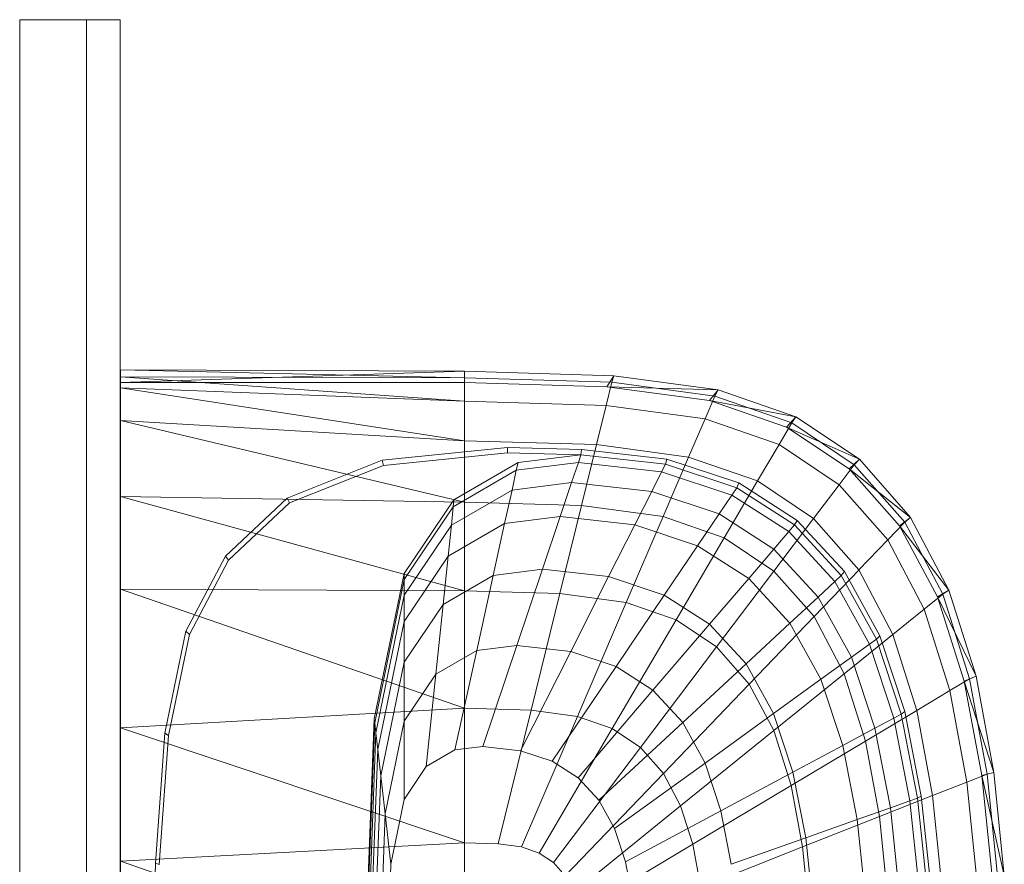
# Model space of a CAD drawing. Header units: metres. Extents: x 397.7 to 427.5, y 12.6 to 28.4.
# Tile 32 of 124: x 404.438 to 404.732, y 26.572 to 26.824. Entities that reach past the tile are written whole.
import ezdxf

# ---------------------------------------------------------------- set-up
doc = ezdxf.new("R2010")
doc.units = ezdxf.units.M
for name, color, linetype, lineweight in [('02_MOBILIARIO', 7, 'Continuous', 18), ('A-DETL-____-MBND', 7, 'Continuous', 18), ('A-GENM-____-OTLN', 7, 'Continuous', 18)]:
    doc.layers.add(name, color=color, linetype=linetype, lineweight=lineweight)

# ---------------------------------------------------------------- blocks, each defined once
blk = doc.blocks.new('Family - LONDR55-XX_ZZ-ARQ-CAA-M3D-Londres55-151283-08_CLI_AIRE_P5')
at = {"layer": 'A-GENM-____-OTLN', "color": 253, "true_color": 0xaaaaaa}
for p, q in [((0.6, 0.03), (0, 0.03)), ((0, 0.03), (0, 0.01)), ((0, 0.03), (0, 0.01)), ((0.6, 0.03), (0, 0.03)), ((0.6, 0.01), (0.6, 0.03)), ((0.6, 0.01), (0.6, 0.03)), ((0, 0.01), (0.6, 0.01)), ((0, 0.01), (0.6, 0.01)), ((0.6, 0.01), (0, 0.01)), ((0, 0.01), (0, 0)), ((0, 0), (0, 0.01)), ((0, 0.01), (0.6, 0.01)), ((0.6, 0), (0.6, 0.01)), ((0.6, 0.01), (0.6, 0)), ((0, 0), (0.6, 0)), ((0.6, 0), (0, 0))]:
    blk.add_line(p, q, dxfattribs=at)
blk = doc.blocks.new('Family - Mirall P5-151289-08_CLI_AIRE_P5')
blk.add_blockref('Family - LONDR55-XX_ZZ-ARQ-CAA-M3D-Londres55-151283-08_CLI_AIRE_P5', (0, 0))
blk = doc.blocks.new('Family - Rentamans P5-151313-08_CLI_AIRE_P5')
at = {"layer": 'A-DETL-____-MBND', "color": 253, "true_color": 0xaaaaaa}
for p, q in [((0, 0.36146), (0, 0.36526)), ((0, 0.36526), (0, 0.36308)), ((0.10273, 0.3648), (0, 0.36526)), ((0.10273, 0.36283), (0, 0.36526)), ((0.10273, 0.3648), (0, 0.36146)), ((0.14736, 0.36347), (0.10273, 0.3648)), ((0.10273, 0.36283), (0.10273, 0.3648)), ((0.10273, 0.36479), (0.10273, 0.36141)), ((0, 0.36308), (0, 0.35983)), ((0.10273, 0.36283), (0, 0.36308)), ((0, 0.36308), (0.10273, 0.35585)), ((0.14679, 0.36152), (0.10273, 0.36283)), ((0.10273, 0.36283), (0.10273, 0.35585)), ((0.14525, 0.36016), (0.14736, 0.36347)), ((0.14679, 0.36152), (0.14736, 0.36347)), ((0.17848, 0.35928), (0.14736, 0.36347)), ((0.10273, 0.36141), (0, 0.36146)), ((0, 0.36146), (0, 0.00406)), ((0, 0.35983), (0, 0.35008)), ((0.10273, 0.35585), (0, 0.35983)), ((0, 0.35983), (0.10273, 0.34405)), ((0.14525, 0.36016), (0.10273, 0.36141)), ((0.14508, 0.3546), (0.14679, 0.36152)), ((0.17596, 0.35605), (0.14525, 0.36016)), ((0.17848, 0.35928), (0.14525, 0.36016)), ((0.17751, 0.35738), (0.14679, 0.36152)), ((0.17596, 0.35605), (0.17848, 0.35928)), ((0.17751, 0.35738), (0.17848, 0.35928)), ((0.20176, 0.35121), (0.17848, 0.35928)), ((0.10273, 0.35585), (0.10273, 0.34405)), ((0.14508, 0.3546), (0.10273, 0.35585)), ((0.17461, 0.35061), (0.17751, 0.35738)), ((0.19894, 0.34814), (0.17596, 0.35605)), ((0.20176, 0.35121), (0.17596, 0.35605)), ((0.2005, 0.34941), (0.17751, 0.35738)), ((0.14508, 0.3546), (0.1422, 0.34287)), ((0.17461, 0.35061), (0.14508, 0.3546)), ((0, 0.35008), (0, 0.32734)), ((0.10273, 0.34405), (0, 0.35008)), ((0, 0.35008), (0.10273, 0.32574)), ((0.16971, 0.33917), (0.17461, 0.35061)), ((0.19671, 0.34296), (0.17461, 0.35061)), ((0.19894, 0.34814), (0.20176, 0.35121)), ((0.2005, 0.34941), (0.20176, 0.35121)), ((0.22069, 0.33849), (0.20176, 0.35121)), ((0.19671, 0.34296), (0.2005, 0.34941)), ((0.21762, 0.33569), (0.19894, 0.34814)), ((0.22069, 0.33849), (0.19894, 0.34814)), ((0.21918, 0.33686), (0.2005, 0.34941)), ((0.10273, 0.34405), (0.10273, 0.32574)), ((0.1422, 0.34287), (0.10273, 0.34405)), ((0.07816, 0.33823), (0.11557, 0.34199)), ((0.11557, 0.34199), (0.13769, 0.34144)), ((0.11566, 0.34041), (0.11557, 0.34199)), ((0.13755, 0.33987), (0.13769, 0.34144)), ((0.13769, 0.34144), (0.16318, 0.33856)), ((0.1422, 0.34287), (0.13772, 0.3247)), ((0.16971, 0.33917), (0.1422, 0.34287)), ((0.1903, 0.33203), (0.19671, 0.34296)), ((0.21467, 0.33089), (0.19671, 0.34296)), ((0.04977, 0.3269), (0.07816, 0.33823)), ((0.07861, 0.33669), (0.07816, 0.33823)), ((0.07861, 0.33669), (0.11566, 0.34041)), ((0.11566, 0.34041), (0.13755, 0.33987)), ((0.11875, 0.33749), (0.13755, 0.33987)), ((0.13678, 0.33756), (0.13755, 0.33987)), ((0.13755, 0.33987), (0.1628, 0.33702)), ((0.16971, 0.33917), (0.1621, 0.32141)), ((0.1628, 0.33702), (0.16318, 0.33856)), ((0.16318, 0.33856), (0.18466, 0.33146)), ((0.1903, 0.33203), (0.16971, 0.33917)), ((0.21762, 0.33569), (0.22069, 0.33849)), ((0.21918, 0.33686), (0.22069, 0.33849)), ((0.23596, 0.32112), (0.22069, 0.33849)), ((0.05051, 0.32548), (0.07861, 0.33669)), ((0.09963, 0.32643), (0.11875, 0.33749)), ((0.11825, 0.33522), (0.13678, 0.33756)), ((0.11875, 0.33749), (0.11825, 0.33522)), ((0.13476, 0.33156), (0.13678, 0.33756)), ((0.13678, 0.33756), (0.16165, 0.33475)), ((0.16165, 0.33475), (0.1628, 0.33702)), ((0.1628, 0.33702), (0.18406, 0.32998)), ((0.21467, 0.33089), (0.21918, 0.33686)), ((0.2327, 0.31866), (0.21762, 0.33569)), ((0.23596, 0.32112), (0.21762, 0.33569)), ((0.23426, 0.31971), (0.21918, 0.33686)), ((0.09941, 0.32432), (0.11825, 0.33522)), ((0.11825, 0.33522), (0.11696, 0.32931)), ((0.15867, 0.32886), (0.16165, 0.33475)), ((0.16165, 0.33475), (0.1826, 0.32782)), ((0.11696, 0.32931), (0.13476, 0.33156)), ((0.13135, 0.32141), (0.13476, 0.33156)), ((0.13476, 0.33156), (0.15867, 0.32886)), ((0.18036, 0.31508), (0.1903, 0.33203)), ((0.1826, 0.32782), (0.18406, 0.32998)), ((0.18406, 0.32998), (0.18466, 0.33146)), ((0.18406, 0.32998), (0.20135, 0.31889)), ((0.18466, 0.33146), (0.20212, 0.32026)), ((0.20704, 0.32079), (0.1903, 0.33203)), ((0.20704, 0.32079), (0.21467, 0.33089)), ((0.22917, 0.3144), (0.21467, 0.33089)), ((0, 0.32734), (0, 0.29972)), ((0.10273, 0.32574), (0, 0.32734)), ((0, 0.32734), (0.10273, 0.29924)), ((0.03136, 0.30959), (0.04977, 0.3269)), ((0.05051, 0.32548), (0.04977, 0.3269)), ((0.08473, 0.30435), (0.09963, 0.32643)), ((0.09884, 0.31884), (0.11696, 0.32931)), ((0.09941, 0.32432), (0.09963, 0.32643)), ((0.11696, 0.32931), (0.11476, 0.31932)), ((0.15363, 0.3189), (0.15867, 0.32886)), ((0.15867, 0.32886), (0.17881, 0.3222)), ((0.17881, 0.3222), (0.1826, 0.32782)), ((0.1826, 0.32782), (0.19963, 0.31689)), ((0.03228, 0.30834), (0.05051, 0.32548)), ((0.08473, 0.30256), (0.09941, 0.32432)), ((0.09941, 0.32432), (0.09884, 0.31884)), ((0.10273, 0.32574), (0.10273, 0.29924)), ((0.13772, 0.3247), (0.10273, 0.32574)), ((0.13772, 0.3247), (0.13123, 0.29839)), ((0.1621, 0.32141), (0.13772, 0.3247)), ((0.11476, 0.31932), (0.13135, 0.32141)), ((0.12606, 0.30567), (0.13135, 0.32141)), ((0.13135, 0.32141), (0.15363, 0.3189)), ((0.1621, 0.32141), (0.1511, 0.29571)), ((0.18036, 0.31508), (0.1621, 0.32141)), ((0.1724, 0.31269), (0.17881, 0.3222)), ((0.17881, 0.3222), (0.19518, 0.3117)), ((0.19519, 0.30512), (0.20704, 0.32079)), ((0.22054, 0.30543), (0.20704, 0.32079)), ((0.2327, 0.31866), (0.23596, 0.32112)), ((0.23426, 0.31971), (0.23596, 0.32112)), ((0.24746, 0.29938), (0.23596, 0.32112)), ((0.08473, 0.29792), (0.09884, 0.31884)), ((0.09788, 0.30955), (0.11476, 0.31932)), ((0.09884, 0.31884), (0.09788, 0.30955)), ((0.11476, 0.31932), (0.11135, 0.30381)), ((0.14581, 0.30344), (0.15363, 0.3189)), ((0.15363, 0.3189), (0.1724, 0.31269)), ((0.19963, 0.31689), (0.20135, 0.31889)), ((0.20135, 0.31889), (0.20212, 0.32026)), ((0.20135, 0.31889), (0.2153, 0.30374)), ((0.20212, 0.32026), (0.21621, 0.30495)), ((0.22917, 0.3144), (0.23426, 0.31971)), ((0.24405, 0.29737), (0.2327, 0.31866)), ((0.24746, 0.29938), (0.2327, 0.31866)), ((0.24562, 0.29825), (0.23426, 0.31971)), ((0.18036, 0.31508), (0.16597, 0.29056)), ((0.19519, 0.30512), (0.18036, 0.31508)), ((0.19518, 0.3117), (0.19963, 0.31689)), ((0.19963, 0.31689), (0.21338, 0.30196)), ((0.16244, 0.29794), (0.17239, 0.31269)), ((0.1724, 0.31269), (0.18765, 0.3029)), ((0.22054, 0.30543), (0.22917, 0.3144)), ((0.24008, 0.29377), (0.22917, 0.3144)), ((0.01958, 0.28716), (0.03136, 0.30959)), ((0.03228, 0.30834), (0.03136, 0.30959)), ((0.08473, 0.29006), (0.09788, 0.30955)), ((0.09788, 0.30955), (0.09638, 0.29516)), ((0.18765, 0.3029), (0.19518, 0.3117)), ((0.19518, 0.3117), (0.20839, 0.29735)), ((0.02062, 0.28613), (0.03228, 0.30834)), ((0.07584, 0.26096), (0.08473, 0.30435)), ((0.08473, 0.30256), (0.08473, 0.30435)), ((0.09638, 0.29516), (0.11135, 0.30381)), ((0.11135, 0.30381), (0.10642, 0.28138)), ((0.11135, 0.30381), (0.12606, 0.30567)), ((0.1184, 0.28289), (0.12606, 0.30567)), ((0.12606, 0.30567), (0.14581, 0.30344)), ((0.13449, 0.28107), (0.14581, 0.30344)), ((0.14581, 0.30344), (0.16244, 0.29794)), ((0.17596, 0.28926), (0.18765, 0.3029)), ((0.17806, 0.28244), (0.19519, 0.30512)), ((0.18765, 0.3029), (0.19996, 0.28953)), ((0.20717, 0.2915), (0.19519, 0.30512)), ((0.20717, 0.2915), (0.22054, 0.30542)), ((0.21338, 0.30196), (0.2153, 0.30374)), ((0.2153, 0.30374), (0.21621, 0.30495)), ((0.2153, 0.30374), (0.2258, 0.28478)), ((0.21621, 0.30495), (0.22681, 0.2858)), ((0.23071, 0.2862), (0.22054, 0.30543)), ((0.07598, 0.25981), (0.08473, 0.30256)), ((0.08473, 0.29792), (0.08473, 0.30256)), ((0.20839, 0.29735), (0.21338, 0.30196)), ((0.21338, 0.30196), (0.22372, 0.28328)), ((0, 0.29972), (0, 0.2583)), ((0.10273, 0.29924), (0, 0.29972)), ((0, 0.29972), (0.10273, 0.26415)), ((0.07631, 0.25683), (0.08473, 0.29792)), ((0.08473, 0.29792), (0.08473, 0.29006)), ((0.10273, 0.29924), (0.10273, 0.26415)), ((0.13123, 0.29839), (0.10273, 0.29924)), ((0.13123, 0.29839), (0.12265, 0.26356)), ((0.1511, 0.29571), (0.13123, 0.29839)), ((0.14804, 0.27659), (0.16244, 0.29794)), ((0.16244, 0.29794), (0.17596, 0.28926)), ((0.19996, 0.28953), (0.20839, 0.29735)), ((0.20839, 0.29735), (0.21834, 0.27939)), ((0.24008, 0.29377), (0.24562, 0.29825)), ((0.24405, 0.29737), (0.24746, 0.29938)), ((0.25202, 0.27221), (0.24405, 0.29737)), ((0.25554, 0.27371), (0.24405, 0.29737)), ((0.24562, 0.29825), (0.24746, 0.29938)), ((0.25359, 0.2729), (0.24562, 0.29825)), ((0.25554, 0.27371), (0.24746, 0.29938)), ((0.08473, 0.27788), (0.09638, 0.29516)), ((0.09638, 0.29516), (0.09423, 0.27433)), ((0.1511, 0.29571), (0.13653, 0.26169)), ((0.1511, 0.29571), (0.16597, 0.29056)), ((0.18781, 0.27134), (0.20717, 0.2915)), ((0.21618, 0.27446), (0.20717, 0.2915)), ((0.23071, 0.2862), (0.24008, 0.29377)), ((0.24775, 0.26941), (0.24008, 0.29377)), ((0.07689, 0.25177), (0.08473, 0.29006)), ((0.08473, 0.29006), (0.08473, 0.27788)), ((0.16597, 0.29056), (0.14692, 0.25809)), ((0.15906, 0.26952), (0.17596, 0.28926)), ((0.16597, 0.29056), (0.17805, 0.28244)), ((0.17596, 0.28926), (0.18688, 0.27741)), ((0.18688, 0.27741), (0.19996, 0.28953)), ((0.19996, 0.28953), (0.20923, 0.2728)), ((0.01327, 0.25673), (0.01958, 0.28716)), ((0.01437, 0.25599), (0.02062, 0.28613)), ((0.02062, 0.28613), (0.01958, 0.28716)), ((0.21618, 0.27446), (0.23071, 0.2862)), ((0.2258, 0.28478), (0.22681, 0.2858)), ((0.22681, 0.2858), (0.23426, 0.26319)), ((0.23785, 0.2635), (0.23071, 0.2862)), ((0.10642, 0.28138), (0.1184, 0.28289)), ((0.10826, 0.25273), (0.1184, 0.28289)), ((0.1184, 0.28289), (0.13449, 0.28107)), ((0.17805, 0.28244), (0.15537, 0.25241)), ((0.17805, 0.28244), (0.18781, 0.27134)), ((0.21834, 0.27939), (0.22372, 0.28328)), ((0.22372, 0.28328), (0.2258, 0.28478)), ((0.22372, 0.28328), (0.23099, 0.26122)), ((0.2258, 0.28478), (0.23317, 0.26239)), ((0.09423, 0.27433), (0.10642, 0.28138)), ((0.10642, 0.28138), (0.09989, 0.25167)), ((0.1195, 0.25146), (0.13449, 0.28107)), ((0.13449, 0.28107), (0.14804, 0.27659)), ((0.20923, 0.2728), (0.21834, 0.27939)), ((0.21834, 0.27939), (0.22533, 0.25818)), ((0.07778, 0.24394), (0.08473, 0.27788)), ((0.08473, 0.27788), (0.08473, 0.26025)), ((0.12897, 0.24833), (0.14804, 0.27659)), ((0.14804, 0.27659), (0.15906, 0.26952)), ((0.16795, 0.25986), (0.18688, 0.27741)), ((0.18688, 0.27741), (0.19509, 0.26258)), ((0.08473, 0.26025), (0.09423, 0.27433)), ((0.09423, 0.27433), (0.09137, 0.24674)), ((0.19515, 0.25746), (0.21618, 0.27446)), ((0.22251, 0.25433), (0.21618, 0.27446)), ((0.25202, 0.27221), (0.25554, 0.27371)), ((0.25359, 0.2729), (0.25554, 0.27371)), ((0.26089, 0.24493), (0.25554, 0.27371)), ((0.18781, 0.27134), (0.16218, 0.24466)), ((0.18781, 0.27134), (0.19515, 0.25746)), ((0.19509, 0.26258), (0.20923, 0.2728)), ((0.20923, 0.2728), (0.21574, 0.25304)), ((0.24775, 0.26941), (0.25359, 0.2729)), ((0.2573, 0.24402), (0.25202, 0.27221)), ((0.26089, 0.24493), (0.25202, 0.27221)), ((0.25887, 0.24449), (0.25359, 0.2729)), ((0.13667, 0.24339), (0.15906, 0.26952)), ((0.15906, 0.26952), (0.16795, 0.25986)), ((0.23785, 0.2635), (0.24775, 0.26941)), ((0.25282, 0.2421), (0.24775, 0.26941)), ((0.10273, 0.26415), (0, 0.2583)), ((0.10273, 0.26415), (0.10273, 0.22395)), ((0.12264, 0.26356), (0.10273, 0.26415)), ((0.12264, 0.26356), (0.11281, 0.22365)), ((0.12264, 0.26356), (0.13653, 0.26169)), ((0.17464, 0.24778), (0.19509, 0.26258)), ((0.19509, 0.26258), (0.20086, 0.24506)), ((0.22251, 0.25433), (0.23785, 0.2635)), ((0.23099, 0.26122), (0.23317, 0.26239)), ((0.23317, 0.26239), (0.23426, 0.26319)), ((0.23317, 0.26239), (0.23806, 0.23729)), ((0.23426, 0.26319), (0.23919, 0.23784)), ((0.24258, 0.23805), (0.23785, 0.2635)), ((0.07287, 0.18276), (0.07584, 0.26096)), ((0.07304, 0.18276), (0.07598, 0.25981)), ((0.07598, 0.25981), (0.07584, 0.26096)), ((0.07631, 0.25683), (0.07598, 0.25981)), ((0.07907, 0.2326), (0.08473, 0.26025)), ((0.08473, 0.26025), (0.08473, 0.23691)), ((0.11983, 0.2227), (0.13653, 0.26169)), ((0.13653, 0.26169), (0.14692, 0.25809)), ((0.14288, 0.23664), (0.16795, 0.25986)), ((0.16795, 0.25986), (0.17464, 0.24778)), ((0.22533, 0.25818), (0.23099, 0.26122)), ((0.23099, 0.26122), (0.2358, 0.23649)), ((0, 0.2583), (0, 0.2185)), ((0, 0.2583), (0.10273, 0.22395)), ((0.01046, 0.21786), (0.01327, 0.25673)), ((0.01159, 0.21751), (0.01437, 0.25599)), ((0.01437, 0.25599), (0.01327, 0.25673)), ((0.074, 0.19601), (0.07631, 0.25683)), ((0.07689, 0.25177), (0.07631, 0.25683)), ((0.14692, 0.25809), (0.12509, 0.22088)), ((0.14692, 0.25809), (0.15537, 0.25241)), ((0.19515, 0.25746), (0.16731, 0.23496)), ((0.19515, 0.25746), (0.20031, 0.24107)), ((0.21574, 0.25304), (0.22533, 0.25818)), ((0.22533, 0.25818), (0.22995, 0.23441)), ((0.20031, 0.24107), (0.22251, 0.25433)), ((0.20086, 0.24506), (0.21574, 0.25304)), ((0.21574, 0.25304), (0.22004, 0.23089)), ((0.2267, 0.23178), (0.22251, 0.25433)), ((0.07426, 0.18276), (0.07689, 0.25177)), ((0.07689, 0.25177), (0.07778, 0.24394)), ((0.09137, 0.24674), (0.09989, 0.25167)), ((0.09989, 0.25167), (0.10826, 0.25273)), ((0.10826, 0.25273), (0.1195, 0.25146)), ((0.1195, 0.25146), (0.12897, 0.24833)), ((0.15537, 0.25241), (0.12937, 0.21801)), ((0.15537, 0.25241), (0.16218, 0.24466)), ((0.12897, 0.24833), (0.13667, 0.24339)), ((0.14756, 0.2282), (0.17464, 0.24778)), ((0.17464, 0.24778), (0.17934, 0.23351)), ((0.08473, 0.23691), (0.09137, 0.24674)), ((0.16218, 0.24466), (0.13282, 0.21409)), ((0.16218, 0.24466), (0.16731, 0.23496)), ((0.17934, 0.23351), (0.20086, 0.24506)), ((0.20086, 0.24506), (0.20468, 0.22542)), ((0.25282, 0.2421), (0.25887, 0.24449)), ((0.2573, 0.24402), (0.26089, 0.24493)), ((0.25887, 0.24449), (0.26089, 0.24493)), ((0.26192, 0.2141), (0.25887, 0.24449)), ((0.26398, 0.21415), (0.26089, 0.24493)), ((0.07545, 0.18276), (0.07778, 0.24394)), ((0.07778, 0.24394), (0.07907, 0.2326)), ((0.13667, 0.24339), (0.14288, 0.23664)), ((0.24258, 0.23805), (0.25282, 0.2421)), ((0.25575, 0.21289), (0.25282, 0.2421)), ((0.26035, 0.21386), (0.2573, 0.24402)), ((0.26398, 0.21415), (0.2573, 0.24402)), ((0.20031, 0.24107), (0.17092, 0.2235)), ((0.20031, 0.24107), (0.20372, 0.22269)), ((0.08078, 0.21759), (0.08473, 0.23691)), ((0.14288, 0.23664), (0.14756, 0.2282)), ((0.2267, 0.23178), (0.24258, 0.23805)), ((0.22995, 0.23441), (0.2358, 0.23649)), ((0.2358, 0.23649), (0.23806, 0.2373)), ((0.2358, 0.23649), (0.23859, 0.21004)), ((0.23806, 0.23729), (0.23919, 0.23784)), ((0.23806, 0.23729), (0.24088, 0.21045)), ((0.23919, 0.23784), (0.24205, 0.21072)), ((0.24532, 0.21083), (0.24258, 0.23805)), ((0.07717, 0.18276), (0.07907, 0.2326)), ((0.08078, 0.21759), (0.07907, 0.2326)), ((0.16731, 0.23496), (0.13541, 0.20918)), ((0.15084, 0.21822), (0.17934, 0.23351)), ((0.16731, 0.23496), (0.17092, 0.2235)), ((0.17934, 0.23351), (0.18245, 0.21752)), ((0.22004, 0.23089), (0.22995, 0.23441)), ((0.22995, 0.23441), (0.23263, 0.20898)), ((0.20373, 0.22269), (0.2267, 0.23177)), ((0.20468, 0.22542), (0.22004, 0.23089)), ((0.22004, 0.23089), (0.22254, 0.20719)), ((0.22913, 0.20764), (0.2267, 0.23178)), ((0.14756, 0.2282), (0.15084, 0.21822)), ((0.10273, 0.22395), (0, 0.2185)), ((0.10273, 0.22395), (0.10273, 0.18276)), ((0.10273, 0.22395), (0.11281, 0.22365)), ((0.11281, 0.22365), (0.11983, 0.2227)), ((0.17092, 0.2235), (0.13724, 0.20338)), ((0.17092, 0.2235), (0.1733, 0.21066)), ((0.18245, 0.21752), (0.20468, 0.22542)), ((0.20468, 0.22542), (0.20689, 0.20442)), ((0.11983, 0.2227), (0.12509, 0.22088)), ((0.12509, 0.22088), (0.12937, 0.21801)), ((0.20373, 0.22269), (0.1733, 0.21066)), ((0.20373, 0.22269), (0.2057, 0.20303)), ((0, 0.2185), (0, 0.18276)), ((0, 0.2185), (0.10273, 0.18276)), ((0.00965, 0.18276), (0.01046, 0.21786)), ((0.01159, 0.21751), (0.01046, 0.21786)), ((0.12937, 0.21801), (0.13282, 0.21409)), ((0.15084, 0.21822), (0.15302, 0.20705)), ((0.07945, 0.18276), (0.08078, 0.21759))]:
    blk.add_line(p, q, dxfattribs=at)
blk = doc.blocks.new('LONDR55-XX_ZZ-ARQ-CAA-M3D-Londres55_ifc-1-08_CLI_AIRE_P5')
at = {"layer": '02_MOBILIARIO', "color": 253, "lineweight": 18, "true_color": 0xaaaaaa}
blk.add_blockref('Family - Rentamans P5-151313-08_CLI_AIRE_P5', (404.46838, 26.35405), dxfattribs=at)
at = {"layer": 'A-GENM-____-OTLN', "color": 253, "lineweight": 18, "true_color": 0xaaaaaa, "rotation": 90}
blk.add_blockref('Family - Mirall P5-151289-08_CLI_AIRE_P5', (404.46831, 26.22386), dxfattribs=at)

msp = doc.modelspace()

# ---------------------------------------------------------------- block references
at = {"lineweight": 5}
msp.add_blockref('LONDR55-XX_ZZ-ARQ-CAA-M3D-Londres55_ifc-1-08_CLI_AIRE_P5', (0, 0), dxfattribs=at)

doc.saveas('drawing.dxf')
